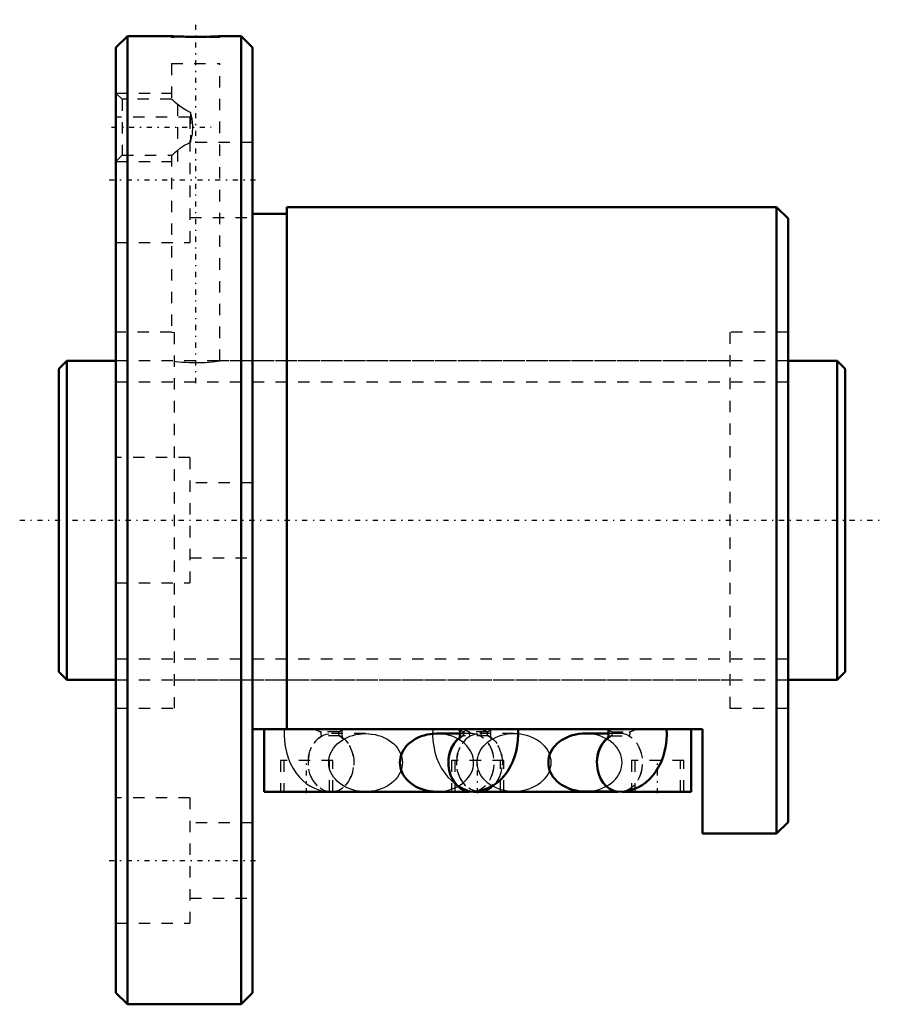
# Model space of a CAD drawing. Header units: millimetres. Extents: x -3.5 to 72.5, y -42.5 to 44.
import ezdxf

# ---------------------------------------------------------------- set-up
doc = ezdxf.new("R2010")
doc.units = ezdxf.units.MM
doc.linetypes.add('Center', pattern=[1.5, 0.45, -0.5, 0.05, -0.5])
doc.linetypes.add('Dashed', pattern=[2, 1, -1])
for name, color, linetype, lineweight in [('2d ConnectionPoints', 7, 'Continuous', 50), ('AM_0', 7, 'Continuous', 50), ('AM_5', 3, 'Continuous', 25), ('AM_7', 7, 'Center', 25), ('AM_9', 6, 'Dashed', 25)]:
    doc.layers.add(name, color=color, linetype=linetype, lineweight=lineweight)

# ---------------------------------------------------------------- blocks, each defined once
blk = doc.blocks.new('1_BIF2805V_5RR_Nut_0_in_BIF2805V_5RRG0_69LC0_000_4')
at = {"layer": 'AM_0'}
for p, q in [((6, 42.5), (5, 41.5)), ((9.875, 42.5), (6, 42.5)), ((6, 42.5), (6, -42.5)), ((16, 42.5), (14.118, 42.5)), ((16, 42.5), (16, -42.5)), ((17, 41.5), (16, 42.5)), ((5, 41.5), (5, -41.5)), ((17, 41.5), (17, -41.5)), ((20, 26.9), (17, 26.9)), ((63, 27.5), (20, 27.5)), ((20, 27.5), (20, -18.33)), ((63, 27.5), (63, -27.5)), ((64, 26.5), (63, 27.5)), ((64, 26.5), (64, -26.5)), ((56.5, -18.33), (17, -18.33)), ((18, -23.83), (18, -18.33)), ((35.21, -18.73), (33.16, -18.73)), ((48.245, -18.72), (46.195, -18.72)), ((55.5, -23.83), (55.5, -18.33)), ((56.5, -27.5), (56.5, -18.33)), ((36.014, -23.83), (18, -23.83)), ((23.654, -23.833), (23.737, -23.837)), ((23.737, -23.837), (23.878, -23.84)), ((49.049, -23.83), (36.36, -23.83)), ((46.195, -23.82), (48.975, -23.82)), ((55.5, -23.83), (49.395, -23.83)), ((63, -27.5), (64, -26.5)), ((56.5, -27.5), (63, -27.5)), ((5, -41.5), (6, -42.5)), ((16, -42.5), (17, -41.5)), ((6, -42.5), (16, -42.5))]:
    blk.add_line(p, q, dxfattribs=at)
for points in [[(14.125, 42.5), (14.121, 42.5), (14.069, 42.497), (13.96, 42.492), (13.792, 42.485), (13.578, 42.476), (13.313, 42.467), (13.018, 42.459), (12.686, 42.452), (12.343, 42.448), (11.981, 42.447), (11.63, 42.448), (11.28, 42.453), (10.959, 42.46), (10.659, 42.468), (10.405, 42.477), (10.189, 42.485), (10.03, 42.493), (9.923, 42.498), (9.875, 42.5)], [(33.16, -18.73), (32.878, -18.74), (32.598, -18.769), (32.323, -18.817), (32.053, -18.884), (31.793, -18.969), (31.542, -19.072), (31.304, -19.191), (31.08, -19.327), (30.872, -19.477), (30.681, -19.641), (30.509, -19.817), (30.358, -20.005), (30.227, -20.202), (30.119, -20.408), (30.034, -20.62), (29.973, -20.837), (29.936, -21.058), (29.924, -21.28), (29.936, -21.502), (29.973, -21.723), (30.034, -21.94), (30.119, -22.152), (30.227, -22.358), (30.358, -22.555), (30.509, -22.743), (30.681, -22.919), (30.872, -23.083), (31.08, -23.233), (31.304, -23.369), (31.542, -23.488), (31.793, -23.591), (32.053, -23.676), (32.323, -23.743), (32.598, -23.791), (32.878, -23.82), (33.16, -23.83)], [(35.152, -18.329), (35.171, -18.394), (35.194, -18.505), (35.208, -18.641), (35.211, -18.79), (35.199, -18.936), (35.177, -19.062), (35.151, -19.154), (35.132, -19.203), (35.128, -19.21)], [(36.192, -23.84), (36.609, -23.815), (37.017, -23.742), (37.411, -23.623), (37.789, -23.46), (38.148, -23.256), (38.487, -23.012), (38.804, -22.729), (39.097, -22.407), (39.364, -22.049), (39.604, -21.654), (39.813, -21.227), (39.988, -20.771), (40.126, -20.293), (40.227, -19.799), (40.288, -19.296), (40.311, -18.787), (40.299, -18.33)], [(46.195, -18.72), (45.913, -18.73), (45.633, -18.759), (45.358, -18.807), (45.088, -18.874), (44.828, -18.959), (44.577, -19.062), (44.339, -19.181), (44.115, -19.317), (43.907, -19.467), (43.716, -19.631), (43.544, -19.807), (43.393, -19.995), (43.262, -20.192), (43.154, -20.398), (43.069, -20.61), (43.008, -20.827), (42.971, -21.048), (42.959, -21.27), (42.971, -21.492), (43.008, -21.713), (43.069, -21.93), (43.154, -22.142), (43.262, -22.348), (43.393, -22.545), (43.544, -22.733), (43.716, -22.909), (43.907, -23.073), (44.115, -23.223), (44.339, -23.359), (44.577, -23.478), (44.828, -23.581), (45.088, -23.666), (45.358, -23.733), (45.633, -23.781), (45.913, -23.81), (46.195, -23.82)], [(48.187, -18.329), (48.206, -18.394), (48.229, -18.505), (48.243, -18.641), (48.246, -18.79), (48.234, -18.936), (48.212, -19.062), (48.186, -19.154), (48.167, -19.203), (48.163, -19.21)], [(49.227, -23.84), (49.644, -23.815), (50.052, -23.742), (50.446, -23.623), (50.824, -23.46), (51.183, -23.256), (51.522, -23.012), (51.839, -22.729), (52.132, -22.407), (52.399, -22.049), (52.639, -21.654), (52.848, -21.227), (53.023, -20.771), (53.161, -20.293), (53.262, -19.799), (53.323, -19.296), (53.346, -18.787), (53.334, -18.33)], [(36.689, -23.833), (36.744, -23.836), (36.913, -23.84)]]:
    blk.add_lwpolyline(points, dxfattribs=at)
for centre, major_axis, start_param, end_param in [((36.192, -21.29), (0, 2.55), 0.547484, 3.142338), ((36.192, -21.28), (0, -2.55), 3.682499, 4.71435), ((49.227, -21.29), (0, 2.55), 0.547299, 3.142331), ((49.227, -21.27), (0, -2.55), 3.680381, 4.716311), ((23.878, -21.29), (0, -2.55), 6.194595, 6.371776), ((36.913, -21.29), (0, -2.55), 6.194595, 6.371776)]:
    blk.add_ellipse(centre, major_axis=major_axis, ratio=0.788011, start_param=start_param, end_param=end_param, dxfattribs=at)
at = {"layer": 'AM_5', "linetype": 'Dashed'}
for p, q in [((5, 37.5), (9.875, 37.5)), ((10.44, 31.5), (10.44, 37.5)), ((5, 31.5), (9.875, 31.5))]:
    blk.add_line(p, q, dxfattribs=at)
at = {"layer": 'AM_7'}
for p, q in [((12, 12.05), (12, 43.95)), ((4.602, 34.5), (13.368, 34.5)), ((4.4, 29.878), (17.6, 29.878)), ((21.74, -23.968), (21.74, -20.942)), ((36.75, -23.968), (36.75, -20.942)), ((52.55, -23.968), (52.55, -20.942)), ((4.4, -29.878), (17.6, -29.878))]:
    blk.add_line(p, q, dxfattribs=at)
at = {"layer": 'AM_9'}
for p, q in [((9.875, 42.5), (9.875, 42.39)), ((14.125, 42.39), (9.875, 42.39)), ((14.125, 42.39), (14.125, 42.5)), ((9.875, 40.09), (14.125, 40.09)), ((9.875, 40.09), (9.875, 36.941)), ((14.125, 14), (14.125, 40.09)), ((5.541, 36.958), (5, 37.5)), ((9.895, 36.958), (5.541, 36.958)), ((5.541, 36.958), (5.541, 32.041)), ((11.55, 35.816), (11.55, 33.184)), ((11.5, 35.378), (5, 35.378)), ((11.5, 35.378), (11.5, 24.378)), ((17, 33.178), (11.5, 33.178)), ((5, 31.5), (5.541, 32.041)), ((5.541, 32.041), (9.895, 32.041)), ((9.875, 32.059), (9.875, 16.5)), ((11.5, 26.578), (17, 26.578)), ((5, 24.378), (11.5, 24.378)), ((9.88, 16.5), (5, 16.5)), ((9.875, 16.5), (10.1, 16.473)), ((10.1, 16.473), (10.1, -16.5)), ((58.9, 16.5), (58.9, -16.5)), ((64, 16.5), (58.9, 16.5)), ((58.9, 14), (14.122, 14)), ((11.5, 5.5), (5, 5.5)), ((11.5, 5.5), (11.5, -5.5)), ((17, 3.3), (11.5, 3.3)), ((11.5, -3.3), (17, -3.3)), ((5, -5.5), (11.5, -5.5)), ((10.1, -14), (58.9, -14)), ((5, -16.5), (10.1, -16.5)), ((58.9, -16.5), (64, -16.5)), ((24.579, -18.587), (23.019, -18.587)), ((24.658, -18.94), (23.098, -18.94)), ((26.91, -18.73), (23.878, -18.73)), ((36.192, -18.73), (35.21, -18.73)), ((37.693, -18.94), (35.412, -18.94)), ((37.614, -18.587), (35.491, -18.587)), ((39.945, -18.72), (36.913, -18.72)), ((49.227, -18.72), (48.245, -18.72)), ((48.447, -18.94), (50.007, -18.94)), ((48.526, -18.587), (50.086, -18.587)), ((24.04, -21.08), (19.44, -21.08)), ((19.44, -21.08), (19.44, -23.83)), ((19.74, -21.08), (19.74, -23.83)), ((23.74, -23.83), (23.74, -21.08)), ((24.04, -23.83), (24.04, -21.08)), ((39.05, -21.08), (34.45, -21.08)), ((34.45, -21.08), (34.45, -23.83)), ((34.75, -21.08), (34.75, -23.83)), ((38.75, -23.83), (38.75, -21.08)), ((39.05, -23.83), (39.05, -21.08)), ((54.85, -21.08), (50.25, -21.08)), ((50.25, -21.08), (50.25, -23.83)), ((50.55, -21.08), (50.55, -23.83)), ((54.55, -23.83), (54.55, -21.08)), ((54.85, -23.83), (54.85, -21.08)), ((36.36, -23.83), (36.014, -23.83)), ((36.572, -23.823), (36.689, -23.833)), ((36.913, -23.82), (39.945, -23.82)), ((48.975, -23.82), (49.227, -23.82)), ((49.395, -23.83), (49.049, -23.83)), ((11.5, -24.378), (5, -24.378)), ((11.5, -24.378), (11.5, -35.378)), ((17, -26.578), (11.5, -26.578)), ((11.5, -33.178), (17, -33.178)), ((5, -35.378), (11.5, -35.378))]:
    blk.add_line(p, q, dxfattribs=at)
for points in [[(11.55, 35.816), (11.207, 35.969), (10.89, 36.162), (10.617, 36.355), (10.372, 36.544), (10.189, 36.693), (10.038, 36.82), (9.892, 36.944), (9.875, 36.958)], [(11.55, 33.184), (11.707, 33.907), (11.748, 34.663), (11.683, 35.241), (11.55, 35.816)], [(9.875, 32.041), (9.899, 32.062), (10.042, 32.184), (10.195, 32.312), (10.391, 32.471), (10.678, 32.69), (11.019, 32.922), (11.27, 33.064), (11.55, 33.184)], [(10.1, 13.968), (10.284, 13.944), (10.523, 13.916), (10.797, 13.89), (11.113, 13.866), (11.446, 13.849), (11.804, 13.839), (12.155, 13.839), (12.511, 13.847), (12.841, 13.863), (13.157, 13.886), (13.435, 13.912), (13.68, 13.939), (13.872, 13.964), (14.016, 13.984), (14.099, 13.996), (14.125, 14)], [(19.771, -18.329), (19.77, -18.344), (19.759, -18.853), (19.788, -19.364), (19.856, -19.871), (19.964, -20.372), (20.114, -20.863), (20.307, -21.338), (20.544, -21.792), (20.823, -22.215), (21.103, -22.558), (21.408, -22.863), (21.735, -23.128), (22.081, -23.353), (22.444, -23.537), (22.86, -23.69), (23.284, -23.789), (23.654, -23.833)], [(26.91, -23.83), (26.628, -23.82), (26.348, -23.791), (26.072, -23.743), (25.803, -23.676), (25.542, -23.591), (25.292, -23.488), (25.054, -23.369), (24.83, -23.233), (24.622, -23.083), (24.431, -22.919), (24.259, -22.743), (24.107, -22.555), (23.977, -22.358), (23.869, -22.152), (23.784, -21.94), (23.723, -21.723), (23.686, -21.502), (23.674, -21.28), (23.686, -21.058), (23.723, -20.837), (23.784, -20.62), (23.869, -20.408), (23.977, -20.202), (24.107, -20.005), (24.259, -19.817), (24.431, -19.641), (24.622, -19.477), (24.83, -19.327), (25.054, -19.191), (25.292, -19.072), (25.542, -18.969), (25.803, -18.884), (26.072, -18.817), (26.348, -18.769), (26.628, -18.74), (26.91, -18.73)], [(24.62, -18.93), (24.723, -18.996), (24.843, -19.093), (24.912, -19.167), (24.939, -19.206), (24.942, -19.21)], [(24.858, -18.73), (24.859, -18.69), (24.871, -18.544), (24.893, -18.418), (24.918, -18.33)], [(24.942, -19.21), (24.939, -19.204), (24.922, -19.164), (24.899, -19.086), (24.876, -18.975), (24.862, -18.839), (24.858, -18.73)], [(26.91, -18.73), (27.192, -18.74), (27.472, -18.769), (27.747, -18.817), (28.017, -18.884), (28.277, -18.969), (28.528, -19.072), (28.766, -19.191), (28.99, -19.327), (29.198, -19.477), (29.389, -19.641), (29.561, -19.817), (29.712, -20.005), (29.843, -20.202), (29.951, -20.408), (30.036, -20.62), (30.097, -20.837), (30.134, -21.058), (30.146, -21.28), (30.134, -21.502), (30.097, -21.723), (30.036, -21.94), (29.951, -22.152), (29.843, -22.358), (29.712, -22.555), (29.561, -22.743), (29.389, -22.919), (29.198, -23.083), (28.99, -23.233), (28.766, -23.369), (28.528, -23.488), (28.277, -23.591), (28.017, -23.676), (27.747, -23.743), (27.472, -23.791), (27.192, -23.82), (26.91, -23.83)], [(32.806, -18.329), (32.805, -18.344), (32.794, -18.853), (32.823, -19.364), (32.891, -19.871), (32.999, -20.372), (33.149, -20.863), (33.342, -21.338), (33.579, -21.792), (33.858, -22.215), (34.138, -22.558), (34.443, -22.863), (34.749, -23.113)], [(33.16, -23.83), (33.442, -23.82), (33.722, -23.791), (33.998, -23.743), (34.267, -23.676), (34.528, -23.591), (34.778, -23.488), (35.016, -23.369), (35.24, -23.233), (35.448, -23.083), (35.639, -22.919), (35.811, -22.743), (35.963, -22.555), (36.093, -22.358), (36.201, -22.152), (36.286, -21.94), (36.347, -21.723), (36.384, -21.502), (36.396, -21.28), (36.384, -21.058), (36.347, -20.837), (36.286, -20.62), (36.201, -20.408), (36.093, -20.202), (35.963, -20.005), (35.811, -19.817), (35.639, -19.641), (35.448, -19.477), (35.24, -19.327), (35.016, -19.191), (34.778, -19.072), (34.528, -18.969), (34.267, -18.884), (33.998, -18.817), (33.722, -18.769), (33.442, -18.74), (33.16, -18.73)], [(35.128, -19.21), (35.131, -19.205), (35.161, -19.164), (35.235, -19.086), (35.367, -18.981), (35.449, -18.931)], [(39.945, -23.82), (39.663, -23.81), (39.383, -23.781), (39.107, -23.733), (38.838, -23.666), (38.577, -23.581), (38.327, -23.478), (38.089, -23.359), (37.865, -23.223), (37.657, -23.073), (37.466, -22.909), (37.294, -22.733), (37.142, -22.545), (37.012, -22.348), (36.904, -22.142), (36.819, -21.93), (36.758, -21.713), (36.721, -21.492), (36.709, -21.27), (36.721, -21.048), (36.758, -20.827), (36.819, -20.61), (36.904, -20.398), (37.012, -20.192), (37.142, -19.995), (37.294, -19.807), (37.466, -19.631), (37.657, -19.467), (37.865, -19.317), (38.089, -19.181), (38.327, -19.062), (38.577, -18.959), (38.838, -18.874), (39.107, -18.807), (39.383, -18.759), (39.663, -18.73), (39.945, -18.72)], [(37.655, -18.93), (37.758, -18.996), (37.878, -19.093), (37.947, -19.167), (37.974, -19.206), (37.977, -19.21)], [(37.894, -18.72), (37.894, -18.69), (37.906, -18.544), (37.928, -18.418), (37.953, -18.33)], [(37.977, -19.21), (37.974, -19.204), (37.957, -19.164), (37.934, -19.086), (37.911, -18.975), (37.897, -18.839), (37.894, -18.72)], [(39.945, -18.72), (40.227, -18.73), (40.507, -18.759), (40.782, -18.807), (41.052, -18.874), (41.312, -18.959), (41.563, -19.062), (41.801, -19.181), (42.025, -19.317), (42.233, -19.467), (42.424, -19.631), (42.596, -19.807), (42.747, -19.995), (42.878, -20.192), (42.986, -20.398), (43.071, -20.61), (43.132, -20.827), (43.169, -21.048), (43.181, -21.27)], [(49.431, -21.27), (49.419, -21.048), (49.382, -20.827), (49.321, -20.61), (49.236, -20.398), (49.128, -20.192), (48.998, -19.995), (48.846, -19.807), (48.674, -19.631), (48.483, -19.467), (48.275, -19.317), (48.051, -19.181), (47.813, -19.062), (47.563, -18.959), (47.302, -18.874), (47.033, -18.807), (46.757, -18.759), (46.477, -18.73), (46.195, -18.72)], [(48.163, -19.21), (48.166, -19.205), (48.196, -19.164), (48.27, -19.086), (48.402, -18.981), (48.484, -18.931)], [(43.181, -21.27), (43.169, -21.492), (43.132, -21.713), (43.071, -21.93), (42.986, -22.142), (42.878, -22.348), (42.747, -22.545), (42.596, -22.733), (42.424, -22.909), (42.233, -23.073), (42.025, -23.223), (41.801, -23.359), (41.563, -23.478), (41.312, -23.581), (41.052, -23.666), (40.782, -23.733), (40.507, -23.781), (40.227, -23.81), (39.945, -23.82)], [(46.195, -23.82), (46.477, -23.81), (46.757, -23.781), (47.033, -23.733), (47.302, -23.666), (47.563, -23.581), (47.813, -23.478), (48.051, -23.359), (48.275, -23.223), (48.483, -23.073), (48.674, -22.909), (48.846, -22.733), (48.998, -22.545), (49.128, -22.348), (49.236, -22.142), (49.321, -21.93), (49.382, -21.713), (49.419, -21.492), (49.431, -21.27)], [(34.749, -23.113), (34.77, -23.128), (34.887, -23.21)], [(34.887, -23.21), (35.116, -23.353), (35.479, -23.537), (35.895, -23.69), (36.223, -23.772)], [(36.223, -23.772), (36.319, -23.789), (36.572, -23.823)]]:
    blk.add_lwpolyline(points, dxfattribs=at)
for centre, major_axis, ratio, start_param, end_param in [((23.878, -21.29), (0, -2.55), 0.788011, 3.540287, 6.194595), ((22.869, -16.787), (-2.056, 1.508), 0.603651, 1.793338, 2.05445), ((23.098, -18.74), (0, 0.2), 0.615661, 0.698132, 3.141593), ((23.878, -21.29), (0, -2.55), 0.788011, 0.08859, 2.742898), ((24.658, -18.74), (0, 0.2), 0.615661, 0.698132, 3.141593), ((22.869, -16.787), (-2.056, 1.508), 0.603651, 2.851839, 3.112951), ((36.192, -21.28), (0, -2.55), 0.788011, 4.71435, 9.965684), ((36.913, -21.29), (0, -2.55), 0.788011, 3.540287, 6.194595), ((36.192, -21.29), (0, 2.55), 0.788011, 0.398694, 0.547484), ((37.201, -16.787), (-2.056, -1.508), 0.603651, 0.028642, 0.289754), ((35.412, -18.74), (0, -0.2), 0.615661, 0, 2.443461), ((35.904, -16.787), (-2.056, 1.508), 0.603651, 1.793338, 2.05445), ((36.133, -18.74), (0, 0.2), 0.615661, 0.698132, 3.141593), ((36.192, -21.29), (0, 2.55), 0.788011, 3.142338, 5.884491), ((36.972, -18.74), (0, -0.2), 0.615661, 0, 2.443461), ((37.201, -16.787), (-2.056, -1.508), 0.603651, 1.087143, 1.348255), ((36.913, -21.29), (0, -2.55), 0.788011, 0.08859, 2.742898), ((37.693, -18.74), (0, 0.2), 0.615661, 0.698132, 3.141593), ((35.904, -16.787), (-2.056, 1.508), 0.603651, 2.851839, 3.112951), ((49.227, -21.27), (0, -2.55), 0.788011, 4.716311, 9.963567), ((49.227, -21.29), (0, 2.55), 0.788011, 0.398694, 0.547299), ((50.236, -16.787), (-2.056, -1.508), 0.603651, 0.028642, 0.289754), ((48.447, -18.74), (0, -0.2), 0.615661, 6.283185, 8.726646), ((49.227, -21.29), (0, 2.55), 0.788011, 3.142331, 5.884491), ((50.007, -18.74), (0, -0.2), 0.615661, 6.283185, 8.726646), ((50.236, -16.787), (-2.056, -1.508), 0.603651, 1.087143, 1.348255)]:
    blk.add_ellipse(centre, major_axis=major_axis, ratio=ratio, start_param=start_param, end_param=end_param, dxfattribs=at)
for centre in [(23.878, -21.28), (36.913, -21.27)]:
    blk.add_ellipse(centre, major_axis=(0, -2.55), ratio=0.788011, dxfattribs=at)
blk = doc.blocks.new('2_BIF2805V_5RR000_Shaft_0_in_BIF2805V_5RRG0_69LC0_000_4')
at = {"layer": 'AM_0'}
for p, q in [((0.7, 14), (0, 13.3)), ((5, 14), (0.7, 14)), ((0.7, 14), (0.7, -14)), ((68.3, 14), (64, 14)), ((68.3, 14), (68.3, -14)), ((69, 13.3), (68.3, 14)), ((0, 13.3), (0, -13.3)), ((69, 13.3), (69, -13.3)), ((0, -13.3), (0.7, -14)), ((68.3, -14), (69, -13.3)), ((0.7, -14), (5, -14)), ((64, -14), (68.3, -14))]:
    blk.add_line(p, q, dxfattribs=at)
at = {"layer": 'AM_5', "linetype": 'Dashed'}
for p, q in [((5, 12.1595), (64, 12.1595)), ((5, -12.1595), (64, -12.1595))]:
    blk.add_line(p, q, dxfattribs=at)
at = {"layer": 'AM_7'}
blk.add_line((-3.45, 0), (72.45, 0), dxfattribs=at)
at = {"layer": 'AM_9'}
for p, q in [((64, 14), (5, 14)), ((5, -14), (64, -14))]:
    blk.add_line(p, q, dxfattribs=at)

msp = doc.modelspace()

# ---------------------------------------------------------------- linework, layer by layer
at = {"layer": '2d ConnectionPoints'}
for p in [(0, 0), (5, 0)]:
    msp.add_point(p, dxfattribs=at)

# ---------------------------------------------------------------- block references
for name in ['1_BIF2805V_5RR_Nut_0_in_BIF2805V_5RRG0_69LC0_000_4', '2_BIF2805V_5RR000_Shaft_0_in_BIF2805V_5RRG0_69LC0_000_4']:
    msp.add_blockref(name, (0, 0))

doc.saveas('drawing.dxf')
